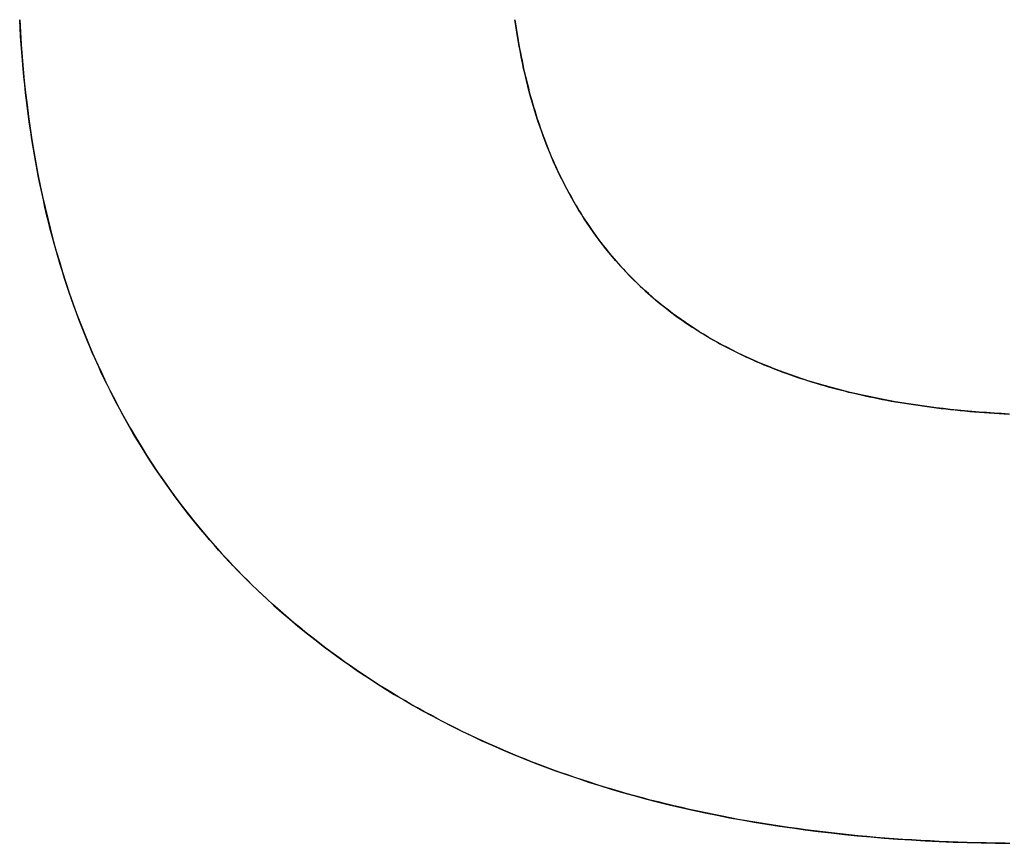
# Model space of a CAD drawing. Extents: x -4.4 to 4.4, y -6.1 to 5.8.
# Tile 146 of 157: x 1.7311 to 1.8318, y 2.9326 to 3.0169. Entities that reach past the tile are written whole.
import ezdxf

# ---------------------------------------------------------------- set-up
doc = ezdxf.new("R2010")
doc.units = 0
doc.layers.get('0').update_dxf_attribs({"linetype": 'CONTINUOUS'})

# ---------------------------------------------------------------- blocks, each defined once
blk = doc.blocks.new('*U1')
for points in [[(1.83191, 2.93263, 5.305), (1.83093, 2.93264, 5.305), (1.82996, 2.93266, 5.305), (1.829, 2.93268, 5.305), (1.82804, 2.9327, 5.305), (1.82708, 2.93273, 5.305), (1.82613, 2.93277, 5.305), (1.82518, 2.93281, 5.305), (1.82424, 2.93286, 5.305), (1.8233, 2.93291, 5.305), (1.82237, 2.93296, 5.305), (1.82144, 2.93302, 5.305), (1.82051, 2.93309, 5.305), (1.81959, 2.93316, 5.305), (1.81867, 2.93323, 5.305), (1.81776, 2.93331, 5.305), (1.81685, 2.93339, 5.305), (1.81595, 2.93348, 5.305), (1.81505, 2.93358, 5.305), (1.81416, 2.93368, 5.305), (1.81327, 2.93378, 5.305), (1.81238, 2.93389, 5.305), (1.8115, 2.934, 5.305), (1.81063, 2.93412, 5.305), (1.80975, 2.93424, 5.305), (1.80889, 2.93437, 5.305), (1.80802, 2.9345, 5.305), (1.80716, 2.93463, 5.305), (1.80631, 2.93478, 5.305), (1.80546, 2.93492, 5.305), (1.80461, 2.93507, 5.305), (1.80377, 2.93523, 5.305), (1.80294, 2.93539, 5.305), (1.8021, 2.93556, 5.305), (1.80128, 2.93573, 5.305), (1.80045, 2.9359, 5.305), (1.79963, 2.93608, 5.305), (1.79882, 2.93627, 5.305), (1.79801, 2.93646, 5.305), (1.7972, 2.93665, 5.305), (1.7964, 2.93685, 5.305), (1.7956, 2.93705, 5.305), (1.79481, 2.93726, 5.305), (1.79402, 2.93748, 5.305), (1.79324, 2.93769, 5.305), (1.79246, 2.93792, 5.305), (1.79168, 2.93815, 5.305), (1.79091, 2.93838, 5.305), (1.79015, 2.93862, 5.305), (1.78939, 2.93886, 5.305), (1.78863, 2.93911, 5.305), (1.78788, 2.93936, 5.305), (1.78713, 2.93961, 5.305), (1.78638, 2.93988, 5.305), (1.78564, 2.94014, 5.305), (1.78491, 2.94041, 5.305), (1.78418, 2.94069, 5.305), (1.78345, 2.94097, 5.305), (1.78273, 2.94126, 5.305), (1.78201, 2.94155, 5.305), (1.7813, 2.94184, 5.305), (1.78059, 2.94214, 5.305), (1.77989, 2.94245, 5.305), (1.77919, 2.94276, 5.305), (1.77849, 2.94307, 5.305), (1.7778, 2.94339, 5.305), (1.77711, 2.94371, 5.305), (1.77643, 2.94404, 5.305), (1.77575, 2.94438, 5.305), (1.77508, 2.94471, 5.305), (1.77441, 2.94506, 5.305), (1.77375, 2.9454, 5.305), (1.77309, 2.94576, 5.305), (1.77243, 2.94611, 5.305), (1.77178, 2.94648, 5.305), (1.77113, 2.94684, 5.305), (1.77049, 2.94722, 5.305), (1.76985, 2.94759, 5.305), (1.76922, 2.94797, 5.305), (1.76859, 2.94836, 5.305), (1.76797, 2.94875, 5.305), (1.76735, 2.94915, 5.305), (1.76673, 2.94955, 5.305), (1.76612, 2.94995, 5.305), (1.76551, 2.95036, 5.305), (1.76491, 2.95078, 5.305), (1.76431, 2.9512, 5.305), (1.76372, 2.95162, 5.305), (1.76313, 2.95205, 5.305), (1.76254, 2.95249, 5.305), (1.76196, 2.95293, 5.305), (1.76139, 2.95337, 5.305), (1.76081, 2.95382, 5.305), (1.76025, 2.95427, 5.305), (1.75969, 2.95473, 5.305), (1.75913, 2.95519, 5.305), (1.75858, 2.95566, 5.305), (1.75803, 2.95613, 5.305), (1.75749, 2.95661, 5.305), (1.75695, 2.95708, 5.305), (1.75642, 2.95757, 5.305), (1.7559, 2.95805, 5.305), (1.75538, 2.95855, 5.305), (1.75487, 2.95904, 5.305), (1.75436, 2.95954, 5.305), (1.75385, 2.96004, 5.305), (1.75336, 2.96055, 5.305), (1.75286, 2.96106, 5.305), (1.75238, 2.96158, 5.305), (1.7519, 2.9621, 5.305), (1.75142, 2.96262, 5.305), (1.75095, 2.96315, 5.305), (1.75049, 2.96368, 5.305), (1.75003, 2.96422, 5.305), (1.74957, 2.96476, 5.305), (1.74912, 2.9653, 5.305), (1.74868, 2.96585, 5.305), (1.74824, 2.9664, 5.305), (1.74781, 2.96696, 5.305), (1.74739, 2.96752, 5.305), (1.74696, 2.96808, 5.305), (1.74655, 2.96865, 5.305), (1.74614, 2.96922, 5.305), (1.74573, 2.9698, 5.305), (1.74533, 2.97038, 5.305), (1.74494, 2.97097, 5.305), (1.74455, 2.97156, 5.305), (1.74417, 2.97215, 5.305), (1.74379, 2.97275, 5.305), (1.74342, 2.97335, 5.305), (1.74305, 2.97395, 5.305), (1.74269, 2.97456, 5.305), (1.74234, 2.97518, 5.305), (1.74198, 2.97579, 5.305), (1.74164, 2.97641, 5.305), (1.7413, 2.97704, 5.305), (1.74097, 2.97767, 5.305), (1.74064, 2.9783, 5.305), (1.74031, 2.97894, 5.305), (1.74, 2.97958, 5.305), (1.73968, 2.98023, 5.305), (1.73938, 2.98088, 5.305), (1.73908, 2.98154, 5.305), (1.73878, 2.98219, 5.305), (1.73849, 2.98286, 5.305), (1.73821, 2.98352, 5.305), (1.73793, 2.98419, 5.305), (1.73765, 2.98487, 5.305), (1.73738, 2.98555, 5.305), (1.73712, 2.98623, 5.305), (1.73686, 2.98692, 5.305), (1.73661, 2.98761, 5.305), (1.73636, 2.9883, 5.305), (1.73612, 2.989, 5.305), (1.73589, 2.98971, 5.305), (1.73565, 2.99041, 5.305), (1.73543, 2.99113, 5.305), (1.73521, 2.99184, 5.305), (1.735, 2.99256, 5.305), (1.73479, 2.99329, 5.305), (1.73458, 2.99401, 5.305), (1.73439, 2.99475, 5.305), (1.73419, 2.99548, 5.305), (1.73401, 2.99622, 5.305), (1.73382, 2.99697, 5.305), (1.73365, 2.99771, 5.305), (1.73348, 2.99847, 5.305), (1.73331, 2.99922, 5.305), (1.73315, 2.99998, 5.305), (1.733, 3.00075, 5.305), (1.73285, 3.00152, 5.305), (1.73271, 3.00229, 5.305), (1.73257, 3.00307, 5.305), (1.73244, 3.00385, 5.305), (1.73231, 3.00463, 5.305), (1.73219, 3.00542, 5.305), (1.73207, 3.00622, 5.305), (1.73196, 3.00701, 5.305), (1.73186, 3.00781, 5.305), (1.73176, 3.00862, 5.305), (1.73166, 3.00943, 5.305), (1.73157, 3.01024, 5.305), (1.73149, 3.01106, 5.305), (1.73141, 3.01188, 5.305), (1.73134, 3.01271, 5.305), (1.73127, 3.01354, 5.305), (1.73121, 3.01437, 5.305), (1.73115, 3.01521, 5.305), (1.7311, 3.01605, 5.305), (1.73106, 3.0169, 5.305)], [(1.83191, 2.93263, 5.305), (1.83093, 2.93264, 5.305), (1.82996, 2.93266, 5.305), (1.829, 2.93268, 5.305), (1.82804, 2.9327, 5.305), (1.82708, 2.93273, 5.305), (1.82613, 2.93277, 5.305), (1.82518, 2.93281, 5.305), (1.82424, 2.93286, 5.305), (1.8233, 2.93291, 5.305), (1.82237, 2.93296, 5.305), (1.82144, 2.93302, 5.305), (1.82051, 2.93309, 5.305), (1.81959, 2.93316, 5.305), (1.81867, 2.93323, 5.305), (1.81776, 2.93331, 5.305), (1.81685, 2.93339, 5.305), (1.81595, 2.93348, 5.305), (1.81505, 2.93358, 5.305), (1.81416, 2.93368, 5.305), (1.81327, 2.93378, 5.305), (1.81238, 2.93389, 5.305), (1.8115, 2.934, 5.305), (1.81063, 2.93412, 5.305), (1.80975, 2.93424, 5.305), (1.80889, 2.93437, 5.305), (1.80802, 2.9345, 5.305), (1.80716, 2.93463, 5.305), (1.80631, 2.93478, 5.305), (1.80546, 2.93492, 5.305), (1.80461, 2.93507, 5.305), (1.80377, 2.93523, 5.305), (1.80294, 2.93539, 5.305), (1.8021, 2.93556, 5.305), (1.80128, 2.93573, 5.305), (1.80045, 2.9359, 5.305), (1.79963, 2.93608, 5.305), (1.79882, 2.93627, 5.305), (1.79801, 2.93646, 5.305), (1.7972, 2.93665, 5.305), (1.7964, 2.93685, 5.305), (1.7956, 2.93705, 5.305), (1.79481, 2.93726, 5.305), (1.79402, 2.93748, 5.305), (1.79324, 2.93769, 5.305), (1.79246, 2.93792, 5.305), (1.79168, 2.93815, 5.305), (1.79091, 2.93838, 5.305), (1.79015, 2.93862, 5.305), (1.78939, 2.93886, 5.305), (1.78863, 2.93911, 5.305), (1.78788, 2.93936, 5.305), (1.78713, 2.93961, 5.305), (1.78638, 2.93988, 5.305), (1.78564, 2.94014, 5.305), (1.78491, 2.94041, 5.305), (1.78418, 2.94069, 5.305), (1.78345, 2.94097, 5.305), (1.78273, 2.94126, 5.305), (1.78201, 2.94155, 5.305), (1.7813, 2.94184, 5.305), (1.78059, 2.94214, 5.305), (1.77989, 2.94245, 5.305), (1.77919, 2.94276, 5.305), (1.77849, 2.94307, 5.305), (1.7778, 2.94339, 5.305), (1.77711, 2.94371, 5.305), (1.77643, 2.94404, 5.305), (1.77575, 2.94438, 5.305), (1.77508, 2.94471, 5.305), (1.77441, 2.94506, 5.305), (1.77375, 2.9454, 5.305), (1.77309, 2.94576, 5.305), (1.77243, 2.94611, 5.305), (1.77178, 2.94648, 5.305), (1.77113, 2.94684, 5.305), (1.77049, 2.94722, 5.305), (1.76985, 2.94759, 5.305), (1.76922, 2.94797, 5.305), (1.76859, 2.94836, 5.305), (1.76797, 2.94875, 5.305), (1.76735, 2.94915, 5.305), (1.76673, 2.94955, 5.305), (1.76612, 2.94995, 5.305), (1.76551, 2.95036, 5.305), (1.76491, 2.95078, 5.305), (1.76431, 2.9512, 5.305), (1.76372, 2.95162, 5.305), (1.76313, 2.95205, 5.305), (1.76254, 2.95249, 5.305), (1.76196, 2.95293, 5.305), (1.76139, 2.95337, 5.305), (1.76081, 2.95382, 5.305), (1.76025, 2.95427, 5.305), (1.75969, 2.95473, 5.305), (1.75913, 2.95519, 5.305), (1.75858, 2.95566, 5.305), (1.75803, 2.95613, 5.305), (1.75749, 2.95661, 5.305), (1.75695, 2.95708, 5.305), (1.75642, 2.95757, 5.305), (1.7559, 2.95805, 5.305), (1.75538, 2.95855, 5.305), (1.75487, 2.95904, 5.305), (1.75436, 2.95954, 5.305), (1.75385, 2.96004, 5.305), (1.75336, 2.96055, 5.305), (1.75286, 2.96106, 5.305), (1.75238, 2.96158, 5.305), (1.7519, 2.9621, 5.305), (1.75142, 2.96262, 5.305), (1.75095, 2.96315, 5.305), (1.75049, 2.96368, 5.305), (1.75003, 2.96422, 5.305), (1.74957, 2.96476, 5.305), (1.74912, 2.9653, 5.305), (1.74868, 2.96585, 5.305), (1.74824, 2.9664, 5.305), (1.74781, 2.96696, 5.305), (1.74739, 2.96752, 5.305), (1.74696, 2.96808, 5.305), (1.74655, 2.96865, 5.305), (1.74614, 2.96922, 5.305), (1.74573, 2.9698, 5.305), (1.74533, 2.97038, 5.305), (1.74494, 2.97097, 5.305), (1.74455, 2.97156, 5.305), (1.74417, 2.97215, 5.305), (1.74379, 2.97275, 5.305), (1.74342, 2.97335, 5.305), (1.74305, 2.97395, 5.305), (1.74269, 2.97456, 5.305), (1.74234, 2.97518, 5.305), (1.74198, 2.97579, 5.305), (1.74164, 2.97641, 5.305), (1.7413, 2.97704, 5.305), (1.74097, 2.97767, 5.305), (1.74064, 2.9783, 5.305), (1.74031, 2.97894, 5.305), (1.74, 2.97958, 5.305), (1.73968, 2.98023, 5.305), (1.73938, 2.98088, 5.305), (1.73908, 2.98154, 5.305), (1.73878, 2.98219, 5.305), (1.73849, 2.98286, 5.305), (1.73821, 2.98352, 5.305), (1.73793, 2.98419, 5.305), (1.73765, 2.98487, 5.305), (1.73738, 2.98555, 5.305), (1.73712, 2.98623, 5.305), (1.73686, 2.98692, 5.305), (1.73661, 2.98761, 5.305), (1.73636, 2.9883, 5.305), (1.73612, 2.989, 5.305), (1.73589, 2.98971, 5.305), (1.73565, 2.99041, 5.305), (1.73543, 2.99113, 5.305), (1.73521, 2.99184, 5.305), (1.735, 2.99256, 5.305), (1.73479, 2.99329, 5.305), (1.73458, 2.99401, 5.305), (1.73439, 2.99475, 5.305), (1.73419, 2.99548, 5.305), (1.73401, 2.99622, 5.305), (1.73382, 2.99697, 5.305), (1.73365, 2.99771, 5.305), (1.73348, 2.99847, 5.305), (1.73331, 2.99922, 5.305), (1.73315, 2.99998, 5.305), (1.733, 3.00075, 5.305), (1.73285, 3.00152, 5.305), (1.73271, 3.00229, 5.305), (1.73257, 3.00307, 5.305), (1.73244, 3.00385, 5.305), (1.73231, 3.00463, 5.305), (1.73219, 3.00542, 5.305), (1.73207, 3.00622, 5.305), (1.73196, 3.00701, 5.305), (1.73186, 3.00781, 5.305), (1.73176, 3.00862, 5.305), (1.73166, 3.00943, 5.305), (1.73157, 3.01024, 5.305), (1.73149, 3.01106, 5.305), (1.73141, 3.01188, 5.305), (1.73134, 3.01271, 5.305), (1.73127, 3.01354, 5.305), (1.73121, 3.01437, 5.305), (1.73115, 3.01521, 5.305), (1.7311, 3.01605, 5.305), (1.73106, 3.0169, 5.305)], [(1.73106, 3.0169, 5.304), (1.73113, 3.01563, 5.304), (1.73121, 3.01437, 5.304), (1.7313, 3.01311, 5.304), (1.73141, 3.01187, 5.304), (1.73153, 3.01064, 5.304), (1.73166, 3.00941, 5.304), (1.73181, 3.00819, 5.304), (1.73196, 3.00699, 5.304), (1.73213, 3.00579, 5.304), (1.73231, 3.0046, 5.304), (1.73251, 3.00342, 5.304), (1.73271, 3.00225, 5.304), (1.73293, 3.00109, 5.304), (1.73316, 2.99994, 5.304), (1.7334, 2.9988, 5.304), (1.73366, 2.99767, 5.304), (1.73393, 2.99654, 5.304), (1.73421, 2.99543, 5.304), (1.7345, 2.99432, 5.304), (1.7348, 2.99323, 5.304), (1.73512, 2.99214, 5.304), (1.73545, 2.99106, 5.304), (1.73579, 2.99, 5.304), (1.73614, 2.98894, 5.304), (1.73651, 2.98789, 5.304), (1.73689, 2.98685, 5.304), (1.73728, 2.98582, 5.304), (1.73768, 2.98479, 5.304), (1.7381, 2.98378, 5.304), (1.73852, 2.98278, 5.304), (1.73896, 2.98178, 5.304), (1.73942, 2.9808, 5.304), (1.73988, 2.97982, 5.304), (1.74036, 2.97886, 5.304), (1.74085, 2.9779, 5.304), (1.74135, 2.97695, 5.304), (1.74186, 2.97601, 5.304), (1.74239, 2.97508, 5.304), (1.74293, 2.97416, 5.304), (1.74348, 2.97325, 5.304), (1.74404, 2.97235, 5.304), (1.74462, 2.97146, 5.304), (1.7452, 2.97057, 5.304), (1.7458, 2.9697, 5.304), (1.74642, 2.96884, 5.304), (1.74704, 2.96798, 5.304), (1.74768, 2.96713, 5.304), (1.74833, 2.9663, 5.304), (1.74899, 2.96547, 5.304), (1.74966, 2.96465, 5.304), (1.75035, 2.96384, 5.304), (1.75105, 2.96304, 5.304), (1.75176, 2.96225, 5.304), (1.75248, 2.96147, 5.304), (1.75322, 2.96069, 5.304), (1.75396, 2.95993, 5.304), (1.75472, 2.95918, 5.304), (1.7555, 2.95843, 5.304), (1.75628, 2.9577, 5.304), (1.75708, 2.95697, 5.304), (1.75789, 2.95625, 5.304), (1.75871, 2.95555, 5.304), (1.75954, 2.95485, 5.304), (1.76039, 2.95416, 5.304), (1.76125, 2.95348, 5.304), (1.76211, 2.95281, 5.304), (1.76299, 2.95216, 5.304), (1.76388, 2.95151, 5.304), (1.76477, 2.95088, 5.304), (1.76568, 2.95025, 5.304), (1.76659, 2.94964, 5.304), (1.76752, 2.94904, 5.304), (1.76846, 2.94844, 5.304), (1.7694, 2.94786, 5.304), (1.77036, 2.94729, 5.304), (1.77133, 2.94673, 5.304), (1.7723, 2.94619, 5.304), (1.77329, 2.94565, 5.304), (1.77429, 2.94512, 5.304), (1.77529, 2.94461, 5.304), (1.77631, 2.9441, 5.304), (1.77733, 2.94361, 5.304), (1.77837, 2.94312, 5.304), (1.77942, 2.94265, 5.304), (1.78047, 2.94219, 5.304), (1.78154, 2.94174, 5.304), (1.78262, 2.9413, 5.304), (1.7837, 2.94087, 5.304), (1.7848, 2.94045, 5.304), (1.78591, 2.94005, 5.304), (1.78702, 2.93965, 5.304), (1.78815, 2.93927, 5.304), (1.78928, 2.93889, 5.304), (1.79043, 2.93853, 5.304), (1.79159, 2.93817, 5.304), (1.79275, 2.93783, 5.304), (1.79393, 2.9375, 5.304), (1.79512, 2.93718, 5.304), (1.79631, 2.93687, 5.304), (1.79752, 2.93657, 5.304), (1.79873, 2.93629, 5.304), (1.79996, 2.93601, 5.304), (1.8012, 2.93574, 5.304), (1.80244, 2.93549, 5.304), (1.8037, 2.93524, 5.304), (1.80497, 2.93501, 5.304), (1.80624, 2.93479, 5.304), (1.80753, 2.93458, 5.304), (1.80882, 2.93438, 5.304), (1.81013, 2.93419, 5.304), (1.81145, 2.93401, 5.304), (1.81277, 2.93384, 5.304), (1.81411, 2.93368, 5.304), (1.81546, 2.93353, 5.304), (1.81681, 2.9334, 5.304), (1.81818, 2.93327, 5.304), (1.81955, 2.93316, 5.304), (1.82094, 2.93306, 5.304), (1.82234, 2.93296, 5.304), (1.82374, 2.93288, 5.304), (1.82516, 2.93281, 5.304), (1.82659, 2.93275, 5.304), (1.82802, 2.9327, 5.304), (1.82947, 2.93267, 5.304), (1.83092, 2.93264, 5.304), (1.83239, 2.93262, 5.304)], [(1.73106, 3.0169, 5.304), (1.73113, 3.01563, 5.304), (1.73121, 3.01437, 5.304), (1.7313, 3.01311, 5.304), (1.73141, 3.01187, 5.304), (1.73153, 3.01064, 5.304), (1.73166, 3.00941, 5.304), (1.73181, 3.00819, 5.304), (1.73196, 3.00699, 5.304), (1.73213, 3.00579, 5.304), (1.73231, 3.0046, 5.304), (1.73251, 3.00342, 5.304), (1.73271, 3.00225, 5.304), (1.73293, 3.00109, 5.304), (1.73316, 2.99994, 5.304), (1.7334, 2.9988, 5.304), (1.73366, 2.99767, 5.304), (1.73393, 2.99654, 5.304), (1.73421, 2.99543, 5.304), (1.7345, 2.99432, 5.304), (1.7348, 2.99323, 5.304), (1.73512, 2.99214, 5.304), (1.73545, 2.99106, 5.304), (1.73579, 2.99, 5.304), (1.73614, 2.98894, 5.304), (1.73651, 2.98789, 5.304), (1.73689, 2.98685, 5.304), (1.73728, 2.98582, 5.304), (1.73768, 2.98479, 5.304), (1.7381, 2.98378, 5.304), (1.73852, 2.98278, 5.304), (1.73896, 2.98178, 5.304), (1.73942, 2.9808, 5.304), (1.73988, 2.97982, 5.304), (1.74036, 2.97886, 5.304), (1.74085, 2.9779, 5.304), (1.74135, 2.97695, 5.304), (1.74186, 2.97601, 5.304), (1.74239, 2.97508, 5.304), (1.74293, 2.97416, 5.304), (1.74348, 2.97325, 5.304), (1.74404, 2.97235, 5.304), (1.74462, 2.97146, 5.304), (1.7452, 2.97057, 5.304), (1.7458, 2.9697, 5.304), (1.74642, 2.96884, 5.304), (1.74704, 2.96798, 5.304), (1.74768, 2.96713, 5.304), (1.74833, 2.9663, 5.304), (1.74899, 2.96547, 5.304), (1.74966, 2.96465, 5.304), (1.75035, 2.96384, 5.304), (1.75105, 2.96304, 5.304), (1.75176, 2.96225, 5.304), (1.75248, 2.96147, 5.304), (1.75322, 2.96069, 5.304), (1.75396, 2.95993, 5.304), (1.75472, 2.95918, 5.304), (1.7555, 2.95843, 5.304), (1.75628, 2.9577, 5.304), (1.75708, 2.95697, 5.304), (1.75789, 2.95625, 5.304), (1.75871, 2.95555, 5.304), (1.75954, 2.95485, 5.304), (1.76039, 2.95416, 5.304), (1.76125, 2.95348, 5.304), (1.76211, 2.95281, 5.304), (1.76299, 2.95216, 5.304), (1.76388, 2.95151, 5.304), (1.76477, 2.95088, 5.304), (1.76568, 2.95025, 5.304), (1.76659, 2.94964, 5.304), (1.76752, 2.94904, 5.304), (1.76846, 2.94844, 5.304), (1.7694, 2.94786, 5.304), (1.77036, 2.94729, 5.304), (1.77133, 2.94673, 5.304), (1.7723, 2.94619, 5.304), (1.77329, 2.94565, 5.304), (1.77429, 2.94512, 5.304), (1.77529, 2.94461, 5.304), (1.77631, 2.9441, 5.304), (1.77733, 2.94361, 5.304), (1.77837, 2.94312, 5.304), (1.77942, 2.94265, 5.304), (1.78047, 2.94219, 5.304), (1.78154, 2.94174, 5.304), (1.78262, 2.9413, 5.304), (1.7837, 2.94087, 5.304), (1.7848, 2.94045, 5.304), (1.78591, 2.94005, 5.304), (1.78702, 2.93965, 5.304), (1.78815, 2.93927, 5.304), (1.78928, 2.93889, 5.304), (1.79043, 2.93853, 5.304), (1.79159, 2.93817, 5.304), (1.79275, 2.93783, 5.304), (1.79393, 2.9375, 5.304), (1.79512, 2.93718, 5.304), (1.79631, 2.93687, 5.304), (1.79752, 2.93657, 5.304), (1.79873, 2.93629, 5.304), (1.79996, 2.93601, 5.304), (1.8012, 2.93574, 5.304), (1.80244, 2.93549, 5.304), (1.8037, 2.93524, 5.304), (1.80497, 2.93501, 5.304), (1.80624, 2.93479, 5.304), (1.80753, 2.93458, 5.304), (1.80882, 2.93438, 5.304), (1.81013, 2.93419, 5.304), (1.81145, 2.93401, 5.304), (1.81277, 2.93384, 5.304), (1.81411, 2.93368, 5.304), (1.81546, 2.93353, 5.304), (1.81681, 2.9334, 5.304), (1.81818, 2.93327, 5.304), (1.81955, 2.93316, 5.304), (1.82094, 2.93306, 5.304), (1.82234, 2.93296, 5.304), (1.82374, 2.93288, 5.304), (1.82516, 2.93281, 5.304), (1.82659, 2.93275, 5.304), (1.82802, 2.9327, 5.304), (1.82947, 2.93267, 5.304), (1.83092, 2.93264, 5.304), (1.83239, 2.93262, 5.304)], [(1.78175, 3.0169, 5.305), (1.78181, 3.01647, 5.305), (1.78187, 3.01604, 5.305), (1.78194, 3.01562, 5.305), (1.78201, 3.0152, 5.305), (1.78208, 3.01478, 5.305), (1.78215, 3.01436, 5.305), (1.78223, 3.01394, 5.305), (1.7823, 3.01353, 5.305), (1.78238, 3.01312, 5.305), (1.78247, 3.01271, 5.305), (1.78255, 3.0123, 5.305), (1.78264, 3.0119, 5.305), (1.78273, 3.0115, 5.305), (1.78282, 3.0111, 5.305), (1.78292, 3.0107, 5.305), (1.78302, 3.01031, 5.305), (1.78312, 3.00992, 5.305), (1.78322, 3.00953, 5.305), (1.78332, 3.00914, 5.305), (1.78343, 3.00875, 5.305), (1.78354, 3.00837, 5.305), (1.78365, 3.00799, 5.305), (1.78377, 3.00761, 5.305), (1.78388, 3.00723, 5.305), (1.784, 3.00686, 5.305), (1.78412, 3.00649, 5.305), (1.78425, 3.00612, 5.305), (1.78437, 3.00575, 5.305), (1.7845, 3.00539, 5.305), (1.78463, 3.00503, 5.305), (1.78477, 3.00467, 5.305), (1.78491, 3.00431, 5.305), (1.78504, 3.00395, 5.305), (1.78519, 3.0036, 5.305), (1.78533, 3.00325, 5.305), (1.78547, 3.0029, 5.305), (1.78562, 3.00256, 5.305), (1.78577, 3.00221, 5.305), (1.78593, 3.00187, 5.305), (1.78608, 3.00153, 5.305), (1.78624, 3.0012, 5.305), (1.7864, 3.00086, 5.305), (1.78657, 3.00053, 5.305), (1.78673, 3.0002, 5.305), (1.7869, 2.99987, 5.305), (1.78707, 2.99955, 5.305), (1.78724, 2.99923, 5.305), (1.78742, 2.99891, 5.305), (1.78759, 2.99859, 5.305), (1.78778, 2.99827, 5.305), (1.78796, 2.99796, 5.305), (1.78814, 2.99765, 5.305), (1.78833, 2.99734, 5.305), (1.78852, 2.99703, 5.305), (1.78871, 2.99673, 5.305), (1.78891, 2.99643, 5.305), (1.7891, 2.99613, 5.305), (1.7893, 2.99583, 5.305), (1.78951, 2.99553, 5.305), (1.78971, 2.99524, 5.305), (1.78992, 2.99495, 5.305), (1.79013, 2.99466, 5.305), (1.79034, 2.99438, 5.305), (1.79055, 2.9941, 5.305), (1.79077, 2.99381, 5.305), (1.79099, 2.99354, 5.305), (1.79121, 2.99326, 5.305), (1.79143, 2.99299, 5.305), (1.79166, 2.99271, 5.305), (1.79189, 2.99244, 5.305), (1.79212, 2.99218, 5.305), (1.79235, 2.99191, 5.305), (1.79259, 2.99165, 5.305), (1.79283, 2.99139, 5.305), (1.79307, 2.99113, 5.305), (1.79331, 2.99088, 5.305), (1.79356, 2.99062, 5.305), (1.79381, 2.99037, 5.305), (1.79406, 2.99013, 5.305), (1.79431, 2.98988, 5.305), (1.79457, 2.98964, 5.305), (1.79482, 2.98939, 5.305), (1.79508, 2.98916, 5.305), (1.79535, 2.98892, 5.305), (1.79561, 2.98868, 5.305), (1.79588, 2.98845, 5.305), (1.79615, 2.98822, 5.305), (1.79642, 2.98799, 5.305), (1.7967, 2.98777, 5.305), (1.79698, 2.98755, 5.305), (1.79726, 2.98733, 5.305), (1.79754, 2.98711, 5.305), (1.79782, 2.98689, 5.305), (1.79811, 2.98668, 5.305), (1.7984, 2.98647, 5.305), (1.79869, 2.98626, 5.305), (1.79899, 2.98605, 5.305), (1.79928, 2.98585, 5.305), (1.79958, 2.98564, 5.305), (1.79989, 2.98544, 5.305), (1.80019, 2.98525, 5.305), (1.8005, 2.98505, 5.305), (1.80081, 2.98486, 5.305), (1.80112, 2.98467, 5.305), (1.80144, 2.98448, 5.305), (1.80176, 2.98429, 5.305), (1.80208, 2.9841, 5.305), (1.80241, 2.98392, 5.305), (1.80273, 2.98374, 5.305), (1.80306, 2.98356, 5.305), (1.8034, 2.98339, 5.305), (1.80373, 2.98321, 5.305), (1.80407, 2.98304, 5.305), (1.80441, 2.98287, 5.305), (1.80475, 2.9827, 5.305), (1.8051, 2.98254, 5.305), (1.80545, 2.98238, 5.305), (1.8058, 2.98222, 5.305), (1.80615, 2.98206, 5.305), (1.80651, 2.9819, 5.305), (1.80687, 2.98175, 5.305), (1.80723, 2.98159, 5.305), (1.8076, 2.98144, 5.305), (1.80797, 2.9813, 5.305), (1.80834, 2.98115, 5.305), (1.80871, 2.98101, 5.305), (1.80908, 2.98087, 5.305), (1.80946, 2.98073, 5.305), (1.80984, 2.98059, 5.305), (1.81023, 2.98046, 5.305), (1.81061, 2.98032, 5.305), (1.811, 2.98019, 5.305), (1.8114, 2.98007, 5.305), (1.81179, 2.97994, 5.305), (1.81219, 2.97982, 5.305), (1.81259, 2.9797, 5.305), (1.81299, 2.97958, 5.305), (1.8134, 2.97946, 5.305), (1.8138, 2.97934, 5.305), (1.81422, 2.97923, 5.305), (1.81463, 2.97912, 5.305), (1.81505, 2.97901, 5.305), (1.81546, 2.97891, 5.305), (1.81589, 2.9788, 5.305), (1.81631, 2.9787, 5.305), (1.81674, 2.9786, 5.305), (1.81717, 2.9785, 5.305), (1.8176, 2.97841, 5.305), (1.81803, 2.97832, 5.305), (1.81847, 2.97823, 5.305), (1.81891, 2.97814, 5.305), (1.81936, 2.97805, 5.305), (1.8198, 2.97797, 5.305), (1.82025, 2.97788, 5.305), (1.8207, 2.9778, 5.305), (1.82116, 2.97773, 5.305), (1.82161, 2.97765, 5.305), (1.82207, 2.97758, 5.305), (1.82254, 2.97751, 5.305), (1.823, 2.97744, 5.305), (1.82347, 2.97737, 5.305), (1.82394, 2.97731, 5.305), (1.82441, 2.97724, 5.305), (1.82489, 2.97718, 5.305), (1.82537, 2.97713, 5.305), (1.82585, 2.97707, 5.305), (1.82633, 2.97702, 5.305), (1.82682, 2.97697, 5.305), (1.82731, 2.97692, 5.305), (1.8278, 2.97687, 5.305), (1.82829, 2.97682, 5.305), (1.82879, 2.97678, 5.305), (1.82929, 2.97674, 5.305), (1.82979, 2.9767, 5.305), (1.8303, 2.97667, 5.305), (1.83081, 2.97663, 5.305), (1.83132, 2.9766, 5.305), (1.83183, 2.97657, 5.305), (1.83235, 2.97654, 5.305)], [(1.78175, 3.0169, 5.305), (1.78181, 3.01647, 5.305), (1.78187, 3.01604, 5.305), (1.78194, 3.01562, 5.305), (1.78201, 3.0152, 5.305), (1.78208, 3.01478, 5.305), (1.78215, 3.01436, 5.305), (1.78223, 3.01394, 5.305), (1.7823, 3.01353, 5.305), (1.78238, 3.01312, 5.305), (1.78247, 3.01271, 5.305), (1.78255, 3.0123, 5.305), (1.78264, 3.0119, 5.305), (1.78273, 3.0115, 5.305), (1.78282, 3.0111, 5.305), (1.78292, 3.0107, 5.305), (1.78302, 3.01031, 5.305), (1.78312, 3.00992, 5.305), (1.78322, 3.00953, 5.305), (1.78332, 3.00914, 5.305), (1.78343, 3.00875, 5.305), (1.78354, 3.00837, 5.305), (1.78365, 3.00799, 5.305), (1.78377, 3.00761, 5.305), (1.78388, 3.00723, 5.305), (1.784, 3.00686, 5.305), (1.78412, 3.00649, 5.305), (1.78425, 3.00612, 5.305), (1.78437, 3.00575, 5.305), (1.7845, 3.00539, 5.305), (1.78463, 3.00503, 5.305), (1.78477, 3.00467, 5.305), (1.78491, 3.00431, 5.305), (1.78504, 3.00395, 5.305), (1.78519, 3.0036, 5.305), (1.78533, 3.00325, 5.305), (1.78547, 3.0029, 5.305), (1.78562, 3.00256, 5.305), (1.78577, 3.00221, 5.305), (1.78593, 3.00187, 5.305), (1.78608, 3.00153, 5.305), (1.78624, 3.0012, 5.305), (1.7864, 3.00086, 5.305), (1.78657, 3.00053, 5.305), (1.78673, 3.0002, 5.305), (1.7869, 2.99987, 5.305), (1.78707, 2.99955, 5.305), (1.78724, 2.99923, 5.305), (1.78742, 2.99891, 5.305), (1.78759, 2.99859, 5.305), (1.78778, 2.99827, 5.305), (1.78796, 2.99796, 5.305), (1.78814, 2.99765, 5.305), (1.78833, 2.99734, 5.305), (1.78852, 2.99703, 5.305), (1.78871, 2.99673, 5.305), (1.78891, 2.99643, 5.305), (1.7891, 2.99613, 5.305), (1.7893, 2.99583, 5.305), (1.78951, 2.99553, 5.305), (1.78971, 2.99524, 5.305), (1.78992, 2.99495, 5.305), (1.79013, 2.99466, 5.305), (1.79034, 2.99438, 5.305), (1.79055, 2.9941, 5.305), (1.79077, 2.99381, 5.305), (1.79099, 2.99354, 5.305), (1.79121, 2.99326, 5.305), (1.79143, 2.99299, 5.305), (1.79166, 2.99271, 5.305), (1.79189, 2.99244, 5.305), (1.79212, 2.99218, 5.305), (1.79235, 2.99191, 5.305), (1.79259, 2.99165, 5.305), (1.79283, 2.99139, 5.305), (1.79307, 2.99113, 5.305), (1.79331, 2.99088, 5.305), (1.79356, 2.99062, 5.305), (1.79381, 2.99037, 5.305), (1.79406, 2.99013, 5.305), (1.79431, 2.98988, 5.305), (1.79457, 2.98964, 5.305), (1.79482, 2.98939, 5.305), (1.79508, 2.98916, 5.305), (1.79535, 2.98892, 5.305), (1.79561, 2.98868, 5.305), (1.79588, 2.98845, 5.305), (1.79615, 2.98822, 5.305), (1.79642, 2.98799, 5.305), (1.7967, 2.98777, 5.305), (1.79698, 2.98755, 5.305), (1.79726, 2.98733, 5.305), (1.79754, 2.98711, 5.305), (1.79782, 2.98689, 5.305), (1.79811, 2.98668, 5.305), (1.7984, 2.98647, 5.305), (1.79869, 2.98626, 5.305), (1.79899, 2.98605, 5.305), (1.79928, 2.98585, 5.305), (1.79958, 2.98564, 5.305), (1.79989, 2.98544, 5.305), (1.80019, 2.98525, 5.305), (1.8005, 2.98505, 5.305), (1.80081, 2.98486, 5.305), (1.80112, 2.98467, 5.305), (1.80144, 2.98448, 5.305), (1.80176, 2.98429, 5.305), (1.80208, 2.9841, 5.305), (1.80241, 2.98392, 5.305), (1.80273, 2.98374, 5.305), (1.80306, 2.98356, 5.305), (1.8034, 2.98339, 5.305), (1.80373, 2.98321, 5.305), (1.80407, 2.98304, 5.305), (1.80441, 2.98287, 5.305), (1.80475, 2.9827, 5.305), (1.8051, 2.98254, 5.305), (1.80545, 2.98238, 5.305), (1.8058, 2.98222, 5.305), (1.80615, 2.98206, 5.305), (1.80651, 2.9819, 5.305), (1.80687, 2.98175, 5.305), (1.80723, 2.98159, 5.305), (1.8076, 2.98144, 5.305), (1.80797, 2.9813, 5.305), (1.80834, 2.98115, 5.305), (1.80871, 2.98101, 5.305), (1.80908, 2.98087, 5.305), (1.80946, 2.98073, 5.305), (1.80984, 2.98059, 5.305), (1.81023, 2.98046, 5.305), (1.81061, 2.98032, 5.305), (1.811, 2.98019, 5.305), (1.8114, 2.98007, 5.305), (1.81179, 2.97994, 5.305), (1.81219, 2.97982, 5.305), (1.81259, 2.9797, 5.305), (1.81299, 2.97958, 5.305), (1.8134, 2.97946, 5.305), (1.8138, 2.97934, 5.305), (1.81422, 2.97923, 5.305), (1.81463, 2.97912, 5.305), (1.81505, 2.97901, 5.305), (1.81546, 2.97891, 5.305), (1.81589, 2.9788, 5.305), (1.81631, 2.9787, 5.305), (1.81674, 2.9786, 5.305), (1.81717, 2.9785, 5.305), (1.8176, 2.97841, 5.305), (1.81803, 2.97832, 5.305), (1.81847, 2.97823, 5.305), (1.81891, 2.97814, 5.305), (1.81936, 2.97805, 5.305), (1.8198, 2.97797, 5.305), (1.82025, 2.97788, 5.305), (1.8207, 2.9778, 5.305), (1.82116, 2.97773, 5.305), (1.82161, 2.97765, 5.305), (1.82207, 2.97758, 5.305), (1.82254, 2.97751, 5.305), (1.823, 2.97744, 5.305), (1.82347, 2.97737, 5.305), (1.82394, 2.97731, 5.305), (1.82441, 2.97724, 5.305), (1.82489, 2.97718, 5.305), (1.82537, 2.97713, 5.305), (1.82585, 2.97707, 5.305), (1.82633, 2.97702, 5.305), (1.82682, 2.97697, 5.305), (1.82731, 2.97692, 5.305), (1.8278, 2.97687, 5.305), (1.82829, 2.97682, 5.305), (1.82879, 2.97678, 5.305), (1.82929, 2.97674, 5.305), (1.82979, 2.9767, 5.305), (1.8303, 2.97667, 5.305), (1.83081, 2.97663, 5.305), (1.83132, 2.9766, 5.305), (1.83183, 2.97657, 5.305), (1.83235, 2.97654, 5.305)], [(1.83233, 2.97655, 5.304), (1.83156, 2.97659, 5.304), (1.83079, 2.97663, 5.304), (1.83002, 2.97669, 5.304), (1.82927, 2.97674, 5.304), (1.82852, 2.97681, 5.304), (1.82777, 2.97687, 5.304), (1.82703, 2.97694, 5.304), (1.8263, 2.97702, 5.304), (1.82557, 2.9771, 5.304), (1.82485, 2.97719, 5.304), (1.82414, 2.97728, 5.304), (1.82343, 2.97738, 5.304), (1.82273, 2.97748, 5.304), (1.82203, 2.97758, 5.304), (1.82134, 2.9777, 5.304), (1.82066, 2.97781, 5.304), (1.81998, 2.97793, 5.304), (1.81931, 2.97806, 5.304), (1.81865, 2.97819, 5.304), (1.81799, 2.97833, 5.304), (1.81733, 2.97847, 5.304), (1.81669, 2.97861, 5.304), (1.81605, 2.97876, 5.304), (1.81541, 2.97892, 5.304), (1.81478, 2.97908, 5.304), (1.81416, 2.97925, 5.304), (1.81354, 2.97942, 5.304), (1.81293, 2.97959, 5.304), (1.81233, 2.97977, 5.304), (1.81173, 2.97996, 5.304), (1.81114, 2.98015, 5.304), (1.81055, 2.98035, 5.304), (1.80997, 2.98055, 5.304), (1.8094, 2.98075, 5.304), (1.80883, 2.98096, 5.304), (1.80827, 2.98118, 5.304), (1.80772, 2.9814, 5.304), (1.80717, 2.98162, 5.304), (1.80662, 2.98185, 5.304), (1.80609, 2.98209, 5.304), (1.80556, 2.98233, 5.304), (1.80503, 2.98257, 5.304), (1.80451, 2.98282, 5.304), (1.804, 2.98308, 5.304), (1.80349, 2.98334, 5.304), (1.80299, 2.9836, 5.304), (1.8025, 2.98387, 5.304), (1.80201, 2.98415, 5.304), (1.80153, 2.98443, 5.304), (1.80105, 2.98471, 5.304), (1.80058, 2.985, 5.304), (1.80012, 2.98529, 5.304), (1.79966, 2.98559, 5.304), (1.79921, 2.9859, 5.304), (1.79877, 2.98621, 5.304), (1.79833, 2.98652, 5.304), (1.79789, 2.98684, 5.304), (1.79746, 2.98716, 5.304), (1.79704, 2.98749, 5.304), (1.79662, 2.98783, 5.304), (1.79621, 2.98817, 5.304), (1.79581, 2.98852, 5.304), (1.79541, 2.98887, 5.304), (1.79501, 2.98922, 5.304), (1.79462, 2.98958, 5.304), (1.79424, 2.98995, 5.304), (1.79386, 2.99032, 5.304), (1.79348, 2.9907, 5.304), (1.79312, 2.99108, 5.304), (1.79275, 2.99147, 5.304), (1.7924, 2.99186, 5.304), (1.79205, 2.99226, 5.304), (1.7917, 2.99267, 5.304), (1.79136, 2.99307, 5.304), (1.79103, 2.99349, 5.304), (1.7907, 2.99391, 5.304), (1.79037, 2.99433, 5.304), (1.79006, 2.99476, 5.304), (1.78974, 2.9952, 5.304), (1.78944, 2.99564, 5.304), (1.78913, 2.99608, 5.304), (1.78884, 2.99653, 5.304), (1.78855, 2.99699, 5.304), (1.78826, 2.99745, 5.304), (1.78798, 2.99792, 5.304), (1.78771, 2.99839, 5.304), (1.78744, 2.99886, 5.304), (1.78718, 2.99935, 5.304), (1.78692, 2.99983, 5.304), (1.78667, 3.00033, 5.304), (1.78642, 3.00083, 5.304), (1.78618, 3.00133, 5.304), (1.78594, 3.00184, 5.304), (1.78571, 3.00235, 5.304), (1.78549, 3.00287, 5.304), (1.78527, 3.00339, 5.304), (1.78506, 3.00392, 5.304), (1.78485, 3.00446, 5.304), (1.78465, 3.005, 5.304), (1.78445, 3.00554, 5.304), (1.78426, 3.00609, 5.304), (1.78407, 3.00665, 5.304), (1.78389, 3.00721, 5.304), (1.78371, 3.00778, 5.304), (1.78355, 3.00835, 5.304), (1.78338, 3.00892, 5.304), (1.78322, 3.00951, 5.304), (1.78307, 3.01009, 5.304), (1.78292, 3.01069, 5.304), (1.78278, 3.01128, 5.304), (1.78264, 3.01189, 5.304), (1.78251, 3.0125, 5.304), (1.78239, 3.01311, 5.304), (1.78227, 3.01373, 5.304), (1.78215, 3.01435, 5.304), (1.78204, 3.01498, 5.304), (1.78194, 3.01562, 5.304), (1.78184, 3.01626, 5.304), (1.78175, 3.0169, 5.304)], [(1.83233, 2.97655, 5.304), (1.83156, 2.97659, 5.304), (1.83079, 2.97663, 5.304), (1.83002, 2.97669, 5.304), (1.82927, 2.97674, 5.304), (1.82852, 2.97681, 5.304), (1.82777, 2.97687, 5.304), (1.82703, 2.97694, 5.304), (1.8263, 2.97702, 5.304), (1.82557, 2.9771, 5.304), (1.82485, 2.97719, 5.304), (1.82414, 2.97728, 5.304), (1.82343, 2.97738, 5.304), (1.82273, 2.97748, 5.304), (1.82203, 2.97758, 5.304), (1.82134, 2.9777, 5.304), (1.82066, 2.97781, 5.304), (1.81998, 2.97793, 5.304), (1.81931, 2.97806, 5.304), (1.81865, 2.97819, 5.304), (1.81799, 2.97833, 5.304), (1.81733, 2.97847, 5.304), (1.81669, 2.97861, 5.304), (1.81605, 2.97876, 5.304), (1.81541, 2.97892, 5.304), (1.81478, 2.97908, 5.304), (1.81416, 2.97925, 5.304), (1.81354, 2.97942, 5.304), (1.81293, 2.97959, 5.304), (1.81233, 2.97977, 5.304), (1.81173, 2.97996, 5.304), (1.81114, 2.98015, 5.304), (1.81055, 2.98035, 5.304), (1.80997, 2.98055, 5.304), (1.8094, 2.98075, 5.304), (1.80883, 2.98096, 5.304), (1.80827, 2.98118, 5.304), (1.80772, 2.9814, 5.304), (1.80717, 2.98162, 5.304), (1.80662, 2.98185, 5.304), (1.80609, 2.98209, 5.304), (1.80556, 2.98233, 5.304), (1.80503, 2.98257, 5.304), (1.80451, 2.98282, 5.304), (1.804, 2.98308, 5.304), (1.80349, 2.98334, 5.304), (1.80299, 2.9836, 5.304), (1.8025, 2.98387, 5.304), (1.80201, 2.98415, 5.304), (1.80153, 2.98443, 5.304), (1.80105, 2.98471, 5.304), (1.80058, 2.985, 5.304), (1.80012, 2.98529, 5.304), (1.79966, 2.98559, 5.304), (1.79921, 2.9859, 5.304), (1.79877, 2.98621, 5.304), (1.79833, 2.98652, 5.304), (1.79789, 2.98684, 5.304), (1.79746, 2.98716, 5.304), (1.79704, 2.98749, 5.304), (1.79662, 2.98783, 5.304), (1.79621, 2.98817, 5.304), (1.79581, 2.98852, 5.304), (1.79541, 2.98887, 5.304), (1.79501, 2.98922, 5.304), (1.79462, 2.98958, 5.304), (1.79424, 2.98995, 5.304), (1.79386, 2.99032, 5.304), (1.79348, 2.9907, 5.304), (1.79312, 2.99108, 5.304), (1.79275, 2.99147, 5.304), (1.7924, 2.99186, 5.304), (1.79205, 2.99226, 5.304), (1.7917, 2.99267, 5.304), (1.79136, 2.99307, 5.304), (1.79103, 2.99349, 5.304), (1.7907, 2.99391, 5.304), (1.79037, 2.99433, 5.304), (1.79006, 2.99476, 5.304), (1.78974, 2.9952, 5.304), (1.78944, 2.99564, 5.304), (1.78913, 2.99608, 5.304), (1.78884, 2.99653, 5.304), (1.78855, 2.99699, 5.304), (1.78826, 2.99745, 5.304), (1.78798, 2.99792, 5.304), (1.78771, 2.99839, 5.304), (1.78744, 2.99886, 5.304), (1.78718, 2.99935, 5.304), (1.78692, 2.99983, 5.304), (1.78667, 3.00033, 5.304), (1.78642, 3.00083, 5.304), (1.78618, 3.00133, 5.304), (1.78594, 3.00184, 5.304), (1.78571, 3.00235, 5.304), (1.78549, 3.00287, 5.304), (1.78527, 3.00339, 5.304), (1.78506, 3.00392, 5.304), (1.78485, 3.00446, 5.304), (1.78465, 3.005, 5.304), (1.78445, 3.00554, 5.304), (1.78426, 3.00609, 5.304), (1.78407, 3.00665, 5.304), (1.78389, 3.00721, 5.304), (1.78371, 3.00778, 5.304), (1.78355, 3.00835, 5.304), (1.78338, 3.00892, 5.304), (1.78322, 3.00951, 5.304), (1.78307, 3.01009, 5.304), (1.78292, 3.01069, 5.304), (1.78278, 3.01128, 5.304), (1.78264, 3.01189, 5.304), (1.78251, 3.0125, 5.304), (1.78239, 3.01311, 5.304), (1.78227, 3.01373, 5.304), (1.78215, 3.01435, 5.304), (1.78204, 3.01498, 5.304), (1.78194, 3.01562, 5.304), (1.78184, 3.01626, 5.304), (1.78175, 3.0169, 5.304)]]:
    blk.add_polyline3d(points)

msp = doc.modelspace()

# ---------------------------------------------------------------- block references
msp.add_blockref('*U1', (0, 0))

doc.saveas('drawing.dxf')
